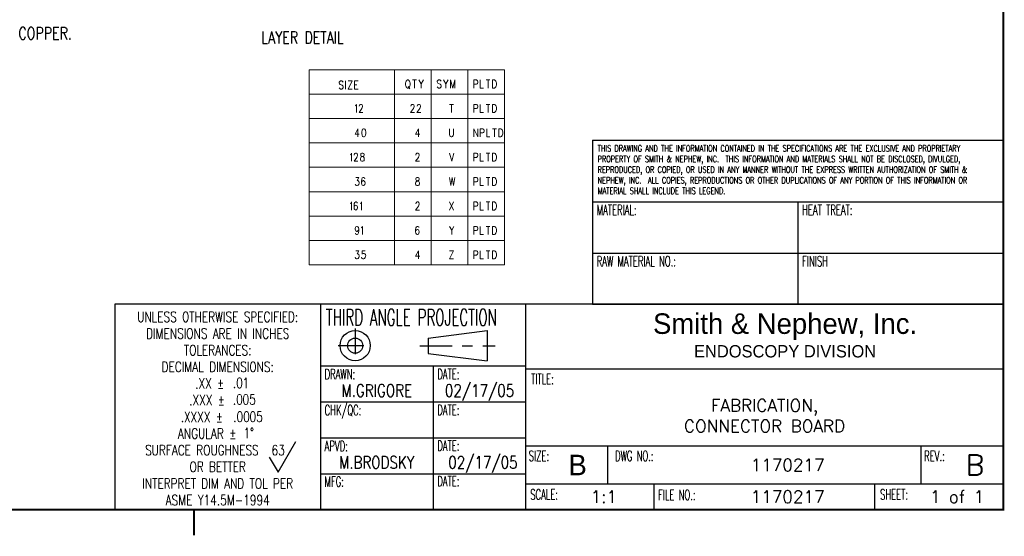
# Model space of a CAD drawing. Extents: x 243.6 to 260.6, y 195.5 to 206.5.
# Tile 2 of 3: x 250.4 to 260, y 195.6 to 200.6. Entities that reach past the tile are written whole.
import ezdxf
from ezdxf.enums import TextEntityAlignment as Align

# ---------------------------------------------------------------- set-up
doc = ezdxf.new("R2010")
doc.units = 0
doc.header["$MEASUREMENT"] = 0
doc.linetypes.add('CENTER', pattern=[2, 1.25, -0.25, 0.25, -0.25])
for name, color, linetype in [('CEN', 1, 'CENTER'), ('TEXT', 6, 'Continuous'), ('TITLE', 7, 'Continuous')]:
    doc.layers.add(name, color=color, linetype=linetype)
doc.layers.get('0').off()
doc.styles.add('ADESK2', font='romans')
doc.styles.add('LS', font='ROMANS.SHX', dxfattribs={"width": 0.75, "height": 0.062})
doc.styles.add('ROMANS', font='ROMANS.SHX', dxfattribs={"height": 0.12})
doc.styles.add('SIMPLEX', font='simplex', dxfattribs={"oblique": 12, "height": 0.125})
doc.styles.add('SIZE', font='eurr____.ttf', dxfattribs={"height": 0.15})
doc.styles.add('W0$01', font='simplex', dxfattribs={"width": 0.1, "height": 1})
doc.styles.add('W1', font='SIMPLEX', dxfattribs={"width": 0.75})

# ---------------------------------------------------------------- blocks, each defined once
blk = doc.blocks.new('bsize')
at = {"layer": 'CEN', "ltscale": 0.2}
for p, q in [((10.0689, 2.1445), (10.0689, 1.8104)), ((9.9019, 1.9774), (10.236, 1.9774))]:
    blk.add_line(p, q, dxfattribs=at)
at = {"layer": 'CEN', "ltscale": 0.25}
blk.add_line((10.6993, 1.9752), (11.4328, 1.9752), dxfattribs=at)
at = {"layer": 'TEXT'}
for p, q in [((9.3185, 0.7434), (9.4917, 1.0434)), ((9.2325, 0.8924), (9.3185, 0.7434))]:
    blk.add_line(p, q, dxfattribs=at)
at = {"layer": 'TITLE'}
for p, q in [((12.38, 3.98), (16.38, 3.98)), ((12.38, 3.98), (12.38, 2.38)), ((16.38, 3.98), (16.38, 2.38)), ((12.38, 3.38), (14.38, 3.38)), ((14.38, 3.38), (16.38, 3.38)), ((14.38, 3.38), (14.38, 2.38)), ((12.38, 2.88), (14.38, 2.88)), ((14.38, 2.88), (16.38, 2.88)), ((16.38, 2.38), (7.73, 2.38)), ((7.73, 2.38), (7.73, 0.38)), ((9.73, 2.38), (9.73, 0.38)), ((11.73, 0.38), (11.73, 2.38)), ((12.38, 2.38), (14.38, 2.38)), ((14.38, 2.38), (16.38, 2.38)), ((16.3747, 2.38), (16.3747, 0.38)), ((10.7793, 2.0505), (11.3528, 2.124)), ((11.3528, 2.124), (11.3528, 1.8299)), ((10.7793, 2.0505), (10.7793, 1.8998)), ((10.7793, 1.8998), (11.3528, 1.8299)), ((9.73, 1.78), (11.73, 1.78)), ((10.83, 0.38), (10.83, 1.78)), ((11.73, 1.75), (16.38, 1.75)), ((9.73, 1.43), (11.73, 1.43)), ((9.73, 1.08), (11.73, 1.08)), ((11.73, 1), (16.38, 1)), ((12.53, 0.63), (12.53, 1)), ((15.58, 0.63), (15.58, 1)), ((9.73, 0.73), (11.73, 0.73)), ((11.73, 0.63), (16.38, 0.63)), ((12.98, 0.38), (12.98, 0.63)), ((15.13, 0.38), (15.13, 0.63)), ((8.13, 0.38), (16.38, 0.38))]:
    blk.add_line(p, q, dxfattribs=at)
at = {"layer": 'TITLE', "const_width": 0.02}
blk.add_lwpolyline([(16.38, 10.62), (0.62, 10.62), (0.62, 0.38), (16.38, 0.38)], close=True, dxfattribs=at)
blk.add_lwpolyline([(8.5, 0.13), (8.5, 0.38)], dxfattribs=at)
at = {"layer": 'TITLE'}
for radius in [0.147, 0.0735]:
    blk.add_circle((10.0689, 1.9774), radius, dxfattribs=at)
at = {"layer": 'TEXT', "width": 0.6}
for s, height, style, p in [('MATERIAL:', 0.1, 'SIMPLEX', (12.4212, 3.2498)), ('HEAT TREAT:', 0.1, 'SIMPLEX', (14.4212, 3.2498)), ('RAW MATERIAL NO.:', 0.1, 'SIMPLEX', (12.4212, 2.7498)), ('FINISH', 0.1, 'SIMPLEX', (14.4212, 2.7498)), ('THIRD ANGLE PROJECTION', 0.159912, 'SIMPLEX', (9.7838, 2.1734)), ('DRAWN:', 0.1, 'SIMPLEX', (9.7712, 1.6498)), ('DATE:', 0.1, 'SIMPLEX', (10.8684, 1.6508)), ('TITLE:', 0.1, 'SIMPLEX', (11.7819, 1.6015)), ('CHK/QC:', 0.1, 'SIMPLEX', (9.7712, 1.2998)), ('DATE:', 0.1, 'SIMPLEX', (10.8684, 1.3008)), ('APVD:', 0.1, 'SIMPLEX', (9.7712, 0.9492)), ('DATE:', 0.1, 'SIMPLEX', (10.8684, 0.953)), ('SIZE:', 0.1, 'ADESK2', (11.7596, 0.8528)), ('DWG NO.:', 0.1, 'SIMPLEX', (12.5988, 0.853)), ('REV.:', 0.1, 'ADESK2', (15.6096, 0.8528)), ('MFG:', 0.1, 'SIMPLEX', (9.7712, 0.6034)), ('DATE:', 0.1, 'SIMPLEX', (10.8684, 0.6072)), ('SCALE:', 0.1, 'SIMPLEX', (11.7737, 0.478)), ('FILE NO.:', 0.1, 'ADESK2', (13.0186, 0.4737)), ('SHEET:', 0.1, 'SIMPLEX', (15.1799, 0.4783))]:
    blk.add_text(s, height=height, dxfattribs=dict(at, style=style)).set_placement(p)
at = {"layer": 'TEXT', "style": 'ROMANS', "width": 0.75}
for s, p in [('UNLESS OTHERWISE SPECIFIED:', (8.73, 2.2068)), ('DIMENSIONS ARE IN INCHES', (8.73, 2.0449)), ('TOLERANCES:', (8.73, 1.883)), ('DECIMAL DIMENSIONS:', (8.73, 1.7211)), ('.XX %%P   ', (8.73, 1.5592)), ('.XXX %%P    ', (8.73, 1.3973)), ('.XXXX %%P      ', (8.73, 1.2328)), ('ANGULAR %%P    ', (8.73, 1.0709)), ('SURFACE ROUGHNESS      ', (8.73, 0.909)), ('OR BETTER', (8.73, 0.7471)), ('INTERPRET DIM AND TOL PER', (8.73, 0.5846)), ('ASME Y14.5M-1994', (8.73, 0.4227))]:
    blk.add_text(s, height=0.1, dxfattribs=at).set_placement(p, align=Align.CENTER)
at = {"layer": 'TEXT', "style": 'SIZE'}
for s, height, p in [('Smith & Nephew, Inc.', 0.2, (14.255, 2.167)), ('ENDOSCOPY DIVISION', 0.12, (14.255, 1.9227)), ('B', 0.2, (12.235, 0.815))]:
    blk.add_text(s, height=height, dxfattribs=at).set_placement(p, align=Align.MIDDLE)
at = {"layer": 'TEXT', "insert": (12.43, 3.93), "char_height": 0.062, "width": 3.9, "attachment_point": 1, "style": 'LS'}
blk.add_mtext('THIS DRAWING AND THE INFORMATION CONTAINED IN THE SPECIFICATIONS ARE THE EXCLUSIVE AND PROPRIETARY PROPERTY OF SMITH & NEPHEW, INC.  THIS INFORMATION AND MATERIALS SHALL NOT BE DISCLOSED, DIVULGED, REPRODUCED, OR COPIED, OR USED IN ANY MANNER WITHOUT THE EXPRESS WRITTEN AUTHORIZATION OF SMITH & NEPHEW, INC.  ALL COPIES, REPRODUCTIONS OR OTHER DUPLICATIONS OF ANY PORTION OF THIS INFORMATION OR MATERIAL SHALL INCLUDE THIS LEGEND.', dxfattribs=at)
at = {"layer": 'TEXT', "style": 'ROMANS', "flags": 8}
for tag, p in [('REV-HISTORY_REV', (12.68, 9.995)), ('REV-HIST_ECO-NO', (13.83, 9.995)), ('REV-HIST_CHNGD-BY', (15.53, 9.995)), ('SHEETS', (15.93, 0.505))]:
    blk.add_attdef(tag, text='', height=0.12, dxfattribs=at).set_placement(p, align=Align.MIDDLE_CENTER)
for tag, p in [('REV-HIST_DESCRPT-L1', (12.505, 9.77)), ('REV-HIST_DESCRPT-L2', (12.505, 9.57))]:
    blk.add_attdef(tag, text='', height=0.12, dxfattribs=at).set_placement(p, align=Align.MIDDLE_LEFT)
at = {"layer": 'TEXT', "style": 'ROMANS'}
for tag, p in [('MATERIAL_TYPE', (12.476, 3.0081)), ('HEAT_TREAT', (14.476, 3.0081)), ('RAW_MATERIAL_No', (12.476, 2.5081)), ('FINISH', (14.476, 2.5081))]:
    blk.add_attdef(tag, p, '', height=0.12, dxfattribs=at)
at = {"layer": 'TEXT', "style": 'ROMANS', "width": 0.75}
for tag, p in [('XX', (8.8768, 1.5638)), ('XXX', (8.8768, 1.4031)), ('XXXX', (8.8808, 1.2351)), ('ANG', (8.9807, 1.0765))]:
    blk.add_attdef(tag, p, '', height=0.1, dxfattribs=at)
at = {"layer": 'TEXT', "style": 'ROMANS', "width": 0.8}
for tag, p in [('BY', (10.2794, 1.54)), ('DATE', (11.28, 1.54))]:
    blk.add_attdef(tag, text='', height=0.12, dxfattribs=at).set_placement(p, align=Align.MIDDLE_CENTER)
at = {"layer": 'TEXT', "style": 'ROMANS'}
for tag, height, p in [('TITLE', 0.12, (14.055, 1.3948)), ('DRW_NO', 0.12, (14.28, 0.815)), ('REV', 0.2, (16.105, 0.815)), ('SCALE', 0.12, (12.49, 0.505)), ('FILE_NO', 0.12, (14.28, 0.505))]:
    blk.add_attdef(tag, text='', height=height, dxfattribs=at).set_placement(p, align=Align.MIDDLE_CENTER)
at = {"layer": 'TEXT', "style": 'ROMANS', "width": 0.8, "flags": 8}
for tag, p in [('CHK/QC', (10.2794, 1.19)), ('CHK/QC_DATE', (11.28, 1.19)), ('APVD', (10.2794, 0.84)), ('APVD_DATE', (11.28, 0.84)), ('MFG', (10.2794, 0.49)), ('MFG_DATE', (11.28, 0.49))]:
    blk.add_attdef(tag, text='', height=0.12, dxfattribs=at).set_placement(p, align=Align.MIDDLE_CENTER)
at = {"layer": 'TEXT', "style": 'ROMANS', "flags": 8}
blk.add_attdef('TITLE_LINE_2', text='', height=0.12, dxfattribs=at).set_placement((14.055, 1.194), align=Align.MIDDLE)
at = {"layer": 'TEXT', "style": 'ROMANS', "width": 0.75}
blk.add_attdef('XX', text='', height=0.1, dxfattribs=at).set_placement((9.3185, 0.9091), align=Align.CENTER)

msp = doc.modelspace()

# ---------------------------------------------------------------- linework, layer by layer
at = {"layer": 'TEXT', "lineweight": 0}
for p, q in [((253.55851, 200.0395), (253.55851, 199.96108)), ((253.62126, 200.0395), (253.58329, 199.96108)), ((253.58329, 200.0395), (253.62126, 200.0395)), ((253.6452, 200.0395), (253.6452, 199.96108)), ((253.6452, 200.0395), (253.6807, 200.0395)), ((254.21102, 200.04953), (254.24899, 200.04953)), ((254.23001, 200.04953), (254.23001, 199.9711)), ((254.31586, 200.04953), (254.29439, 200.01238)), ((254.5569, 200.04953), (254.53461, 200.01238)), ((254.58085, 200.04953), (254.58085, 199.9711)), ((254.58085, 200.04953), (254.60232, 199.9711)), ((254.62377, 200.04953), (254.60232, 199.9711)), ((254.62377, 200.04953), (254.62377, 199.9711)), ((254.80786, 200.04953), (254.80786, 199.9711)), ((254.92673, 200.04953), (254.9647, 200.04953)), ((254.94572, 200.04953), (254.94572, 199.9711)), ((254.98865, 200.04953), (254.98865, 199.9711)), ((253.58329, 199.96108), (253.62126, 199.96108)), ((253.6452, 200.00235), (253.66666, 200.00235)), ((253.6452, 199.96108), (253.6807, 199.96108)), ((254.16728, 199.98596), (254.18378, 199.96368)), ((253.65134, 199.79693), (253.65712, 199.80023)), ((254.57011, 199.81179), (254.6081, 199.81179)), ((254.5891, 199.81179), (254.5891, 199.73336)), ((254.80786, 199.81179), (254.80786, 199.73336)), ((254.92673, 199.81179), (254.9647, 199.81179)), ((254.94572, 199.81179), (254.94572, 199.73336)), ((254.98865, 199.81179), (254.98865, 199.73336)), ((253.67857, 199.57404), (253.67857, 199.49562)), ((254.26716, 199.57404), (254.26716, 199.49562)), ((254.80786, 199.57404), (254.80786, 199.49562)), ((254.80786, 199.57404), (254.84584, 199.49562)), ((254.84584, 199.57404), (254.84584, 199.49562)), ((254.86977, 199.57404), (254.86977, 199.49562)), ((254.98865, 199.57404), (255.02662, 199.57404)), ((255.00763, 199.57404), (255.00763, 199.49562)), ((255.05138, 199.57404), (255.05138, 199.49562)), ((254.57011, 199.3363), (254.59158, 199.25787)), ((254.61304, 199.3363), (254.59158, 199.25787)), ((254.80786, 199.3363), (254.80786, 199.25787)), ((254.92673, 199.3363), (254.9647, 199.3363)), ((254.94572, 199.3363), (254.94572, 199.25787)), ((254.98865, 199.3363), (254.98865, 199.25787)), ((254.57011, 199.09855), (254.58332, 199.02013)), ((254.59736, 199.09855), (254.58332, 199.02013)), ((254.59736, 199.09855), (254.61057, 199.02013)), ((254.62377, 199.09855), (254.61057, 199.02013)), ((254.80786, 199.09855), (254.80786, 199.02013)), ((254.92673, 199.09855), (254.9647, 199.09855)), ((254.94572, 199.09855), (254.94572, 199.02013)), ((254.98865, 199.09855), (254.98865, 199.02013)), ((254.57011, 198.86081), (254.6081, 198.78238)), ((254.6081, 198.86081), (254.57011, 198.78238)), ((254.80786, 198.86081), (254.80786, 198.78238)), ((254.92673, 198.86081), (254.9647, 198.86081)), ((254.94572, 198.86081), (254.94572, 198.78238)), ((254.98865, 198.86081), (254.98865, 198.78238)), ((254.61304, 198.62306), (254.59158, 198.58592)), ((254.80786, 198.62306), (254.80786, 198.54464)), ((254.92673, 198.62306), (254.9647, 198.62306)), ((254.94572, 198.62306), (254.94572, 198.54464)), ((254.98865, 198.62306), (254.98865, 198.54464)), ((254.26716, 198.38532), (254.26716, 198.3069)), ((254.6081, 198.38532), (254.57011, 198.3069)), ((254.57011, 198.38532), (254.6081, 198.38532)), ((254.80786, 198.38532), (254.80786, 198.3069)), ((254.92673, 198.38532), (254.9647, 198.38532)), ((254.94572, 198.38532), (254.94572, 198.3069)), ((254.98865, 198.38532), (254.98865, 198.3069)), ((254.57011, 198.3069), (254.6081, 198.3069))]:
    msp.add_line(p, q, dxfattribs=at)
for points in [[(253.53458, 200.02795), (253.5288, 200.03538), (253.52054, 200.0395), (253.5098, 200.0395), (253.50237, 200.03538), (253.4966, 200.02795), (253.4966, 200.02052), (253.49908, 200.01309)], [(253.49908, 200.01309), (253.50237, 200.00978), (253.50733, 200.00566), (253.52385, 199.99823), (253.5288, 199.99493), (253.5321, 199.9908), (253.53458, 199.98337), (253.53458, 199.97264), (253.5288, 199.96521), (253.52054, 199.96108), (253.5098, 199.96108), (253.50237, 199.96521), (253.4966, 199.97264)], [(254.15985, 200.04953), (254.15407, 200.0454), (254.14829, 200.03797), (254.14581, 200.03054), (254.14333, 200.01981), (254.14333, 200.00082), (254.14581, 199.99009), (254.14829, 199.98266), (254.15407, 199.97523), (254.15985, 199.9711), (254.17057, 199.9711), (254.17553, 199.97523), (254.1813, 199.98266), (254.18378, 199.99009), (254.18626, 200.00082), (254.18626, 200.01981), (254.18378, 200.03054), (254.1813, 200.03797), (254.17553, 200.0454), (254.17057, 200.04953), (254.15985, 200.04953)], [(254.27294, 200.04953), (254.29439, 200.01238), (254.29439, 199.9711)], [(254.48921, 200.03797), (254.48344, 200.0454), (254.47519, 200.04953), (254.46445, 200.04953), (254.45702, 200.0454), (254.45124, 200.03797), (254.45124, 200.03054), (254.45372, 200.02311), (254.45702, 200.01981), (254.46198, 200.01568), (254.47849, 200.00825), (254.48344, 200.00495), (254.48674, 200.00082), (254.48921, 199.99339), (254.48921, 199.98266), (254.48344, 199.97523), (254.47519, 199.9711), (254.46445, 199.9711), (254.45702, 199.97523), (254.45124, 199.98266)], [(254.51316, 200.04953), (254.53461, 200.01238), (254.53461, 199.9711)], [(254.80786, 200.04953), (254.8318, 200.04953), (254.84005, 200.0454), (254.84336, 200.0421), (254.84584, 200.03467), (254.84584, 200.02311), (254.84336, 200.01568), (254.84005, 200.01238), (254.8318, 200.00825), (254.80786, 200.00825)], [(254.86977, 200.04953), (254.86977, 199.9711), (254.90279, 199.9711)], [(254.98865, 200.04953), (255.00763, 200.04953), (255.01589, 200.0454), (255.02166, 200.03797), (255.02414, 200.03054), (255.02662, 200.01981), (255.02662, 200.00082), (255.02414, 199.99009), (255.02166, 199.98266), (255.01589, 199.97523), (255.00763, 199.9711), (254.98865, 199.9711)], [(253.65712, 199.80023), (253.66537, 199.81179), (253.66537, 199.73336)], [(253.69178, 199.7928), (253.69178, 199.79693), (253.69509, 199.80436), (253.69756, 199.80766), (253.70252, 199.81179), (253.71407, 199.81179), (253.71903, 199.80766), (253.7215, 199.80436), (253.72481, 199.79693), (253.72481, 199.7895), (253.7215, 199.78207), (253.71654, 199.77051), (253.68931, 199.73336), (253.72728, 199.73336)], [(254.19451, 199.7928), (254.19451, 199.79693), (254.19698, 199.80436), (254.20029, 199.80766), (254.20525, 199.81179), (254.21598, 199.81179), (254.22176, 199.80766), (254.22423, 199.80436), (254.2267, 199.79693), (254.2267, 199.7895), (254.22423, 199.78207), (254.21927, 199.77051), (254.19204, 199.73336), (254.23001, 199.73336)], [(254.28367, 199.80766), (254.28614, 199.80436), (254.28945, 199.79693), (254.28945, 199.7895), (254.28614, 199.78207), (254.28119, 199.77051), (254.25395, 199.73336), (254.29192, 199.73336)], [(254.25642, 199.7928), (254.25642, 199.79693), (254.25973, 199.80436), (254.2622, 199.80766), (254.26716, 199.81179), (254.27871, 199.81179), (254.28367, 199.80766)], [(254.80786, 199.81179), (254.8318, 199.81179), (254.84005, 199.80766), (254.84336, 199.80436), (254.84584, 199.79693), (254.84584, 199.78537), (254.84336, 199.77794), (254.84005, 199.77464), (254.8318, 199.77051), (254.80786, 199.77051)], [(254.86977, 199.81179), (254.86977, 199.73336), (254.90279, 199.73336)], [(254.98865, 199.81179), (255.00763, 199.81179), (255.01589, 199.80766), (255.02166, 199.80023), (255.02414, 199.7928), (255.02662, 199.78207), (255.02662, 199.76308), (255.02414, 199.75235), (255.02166, 199.74492), (255.01589, 199.73749), (255.00763, 199.73336), (254.98865, 199.73336)], [(253.67857, 199.57404), (253.65134, 199.52204), (253.69178, 199.52204)], [(253.73224, 199.57404), (253.72481, 199.56991), (253.71903, 199.55918), (253.71654, 199.54019), (253.71654, 199.52947), (253.71903, 199.51047), (253.72481, 199.49975), (253.73224, 199.49562), (253.73801, 199.49562), (253.74626, 199.49975), (253.75122, 199.51047), (253.75453, 199.52947), (253.75453, 199.54019), (253.75122, 199.55918), (253.74626, 199.56991), (253.73801, 199.57404), (253.73224, 199.57404)], [(254.26716, 199.57404), (254.24074, 199.52204), (254.28119, 199.52204)], [(254.57011, 199.57404), (254.57011, 199.5179), (254.5726, 199.50718), (254.57837, 199.49975), (254.58662, 199.49562), (254.59158, 199.49562), (254.59983, 199.49975), (254.60561, 199.50718), (254.6081, 199.5179), (254.6081, 199.57404)], [(254.86977, 199.57404), (254.89453, 199.57404), (254.90279, 199.56991), (254.90527, 199.56661), (254.90775, 199.55918), (254.90775, 199.54762), (254.90527, 199.54019), (254.90279, 199.5369), (254.89453, 199.53276), (254.86977, 199.53276)], [(254.93251, 199.57404), (254.93251, 199.49562), (254.9647, 199.49562)], [(255.05138, 199.57404), (255.06954, 199.57404), (255.0778, 199.56991), (255.08358, 199.56248), (255.08606, 199.55505), (255.08853, 199.54433), (255.08853, 199.52533), (255.08606, 199.51461), (255.08358, 199.50718), (255.0778, 199.49975), (255.06954, 199.49562), (255.05138, 199.49562)], [(253.60264, 199.32144), (253.60841, 199.32474), (253.61666, 199.3363), (253.61666, 199.25787)], [(253.64638, 199.32887), (253.64885, 199.33217), (253.65463, 199.3363), (253.66537, 199.3363), (253.67032, 199.33217), (253.6728, 199.32887), (253.6761, 199.32144), (253.6761, 199.31401), (253.6728, 199.30658), (253.66784, 199.29502), (253.6406, 199.25787), (253.67857, 199.25787)], [(253.71654, 199.3363), (253.70829, 199.33217), (253.70582, 199.32474), (253.70582, 199.31731), (253.70829, 199.30988), (253.71407, 199.30658), (253.72481, 199.30245), (253.73224, 199.29915), (253.73801, 199.29172), (253.74049, 199.28429), (253.74049, 199.27273), (253.73801, 199.2653), (253.73554, 199.262), (253.72728, 199.25787), (253.71654, 199.25787), (253.70829, 199.262), (253.70582, 199.2653), (253.70252, 199.27273), (253.70252, 199.28429), (253.70582, 199.29172), (253.71077, 199.29915), (253.71903, 199.30245), (253.72975, 199.30658), (253.73554, 199.30988), (253.73801, 199.31731), (253.73801, 199.32474), (253.73554, 199.33217), (253.72728, 199.3363), (253.71654, 199.3363)], [(254.24322, 199.31731), (254.24322, 199.32144), (254.24569, 199.32887), (254.24899, 199.33217), (254.25395, 199.3363), (254.26469, 199.3363), (254.27047, 199.33217), (254.27294, 199.32887), (254.27541, 199.32144), (254.27541, 199.31401), (254.27294, 199.30658), (254.26716, 199.29502), (254.24074, 199.25787), (254.27871, 199.25787)], [(254.80786, 199.3363), (254.8318, 199.3363), (254.84005, 199.33217), (254.84336, 199.32887), (254.84584, 199.32144), (254.84584, 199.30988), (254.84336, 199.30245), (254.84005, 199.29915), (254.8318, 199.29502), (254.80786, 199.29502)], [(254.86977, 199.3363), (254.86977, 199.25787), (254.90279, 199.25787)], [(254.98865, 199.3363), (255.00763, 199.3363), (255.01589, 199.33217), (255.02166, 199.32474), (255.02414, 199.31731), (255.02662, 199.30658), (255.02662, 199.28759), (255.02414, 199.27686), (255.02166, 199.26943), (255.01589, 199.262), (255.00763, 199.25787), (254.98865, 199.25787)], [(253.64308, 199.31731), (253.64308, 199.32144), (253.64638, 199.32887)], [(253.65712, 199.09855), (253.68684, 199.09855), (253.67032, 199.06884), (253.67857, 199.06884), (253.68435, 199.06471), (253.68684, 199.06141), (253.68931, 199.04985), (253.68931, 199.04242), (253.68684, 199.03169), (253.68105, 199.02426), (253.6728, 199.02013), (253.66537, 199.02013), (253.65712, 199.02426), (253.65463, 199.02756), (253.65134, 199.03499)], [(253.74626, 199.087), (253.74379, 199.09443), (253.73554, 199.09855), (253.72975, 199.09855), (253.7215, 199.09443), (253.71654, 199.08369), (253.71407, 199.06471)], [(253.71407, 199.06471), (253.71407, 199.04655), (253.71654, 199.03169), (253.7215, 199.02426), (253.72975, 199.02013), (253.73224, 199.02013), (253.74049, 199.02426), (253.74626, 199.03169), (253.74875, 199.04242), (253.74875, 199.04655), (253.74626, 199.05728), (253.74049, 199.06471), (253.73224, 199.06884), (253.72975, 199.06884), (253.7215, 199.06471), (253.71654, 199.05728), (253.71407, 199.04655)], [(254.25395, 199.09855), (254.24569, 199.09443), (254.24322, 199.087), (254.24322, 199.07957), (254.24569, 199.07214), (254.25148, 199.06884), (254.2622, 199.06471), (254.27047, 199.06141), (254.27541, 199.05398), (254.27871, 199.04655), (254.27871, 199.03499), (254.27541, 199.02756), (254.27294, 199.02426), (254.26469, 199.02013), (254.25395, 199.02013), (254.24569, 199.02426), (254.24322, 199.02756), (254.24074, 199.03499), (254.24074, 199.04655), (254.24322, 199.05398), (254.24899, 199.06141), (254.25642, 199.06471), (254.26716, 199.06884), (254.27294, 199.07214), (254.27541, 199.07957), (254.27541, 199.087), (254.27294, 199.09443), (254.26469, 199.09855), (254.25395, 199.09855)], [(254.80786, 199.09855), (254.8318, 199.09855), (254.84005, 199.09443), (254.84336, 199.09112), (254.84584, 199.08369), (254.84584, 199.07214), (254.84336, 199.06471), (254.84005, 199.06141), (254.8318, 199.05728), (254.80786, 199.05728)], [(254.86977, 199.09855), (254.86977, 199.02013), (254.90279, 199.02013)], [(254.98865, 199.09855), (255.00763, 199.09855), (255.01589, 199.09443), (255.02166, 199.087), (255.02414, 199.07957), (255.02662, 199.06884), (255.02662, 199.04985), (255.02414, 199.03912), (255.02166, 199.03169), (255.01589, 199.02426), (255.00763, 199.02013), (254.98865, 199.02013)], [(253.60264, 198.84595), (253.60841, 198.84925), (253.61666, 198.86081), (253.61666, 198.78238)], [(253.6728, 198.84925), (253.67032, 198.85668), (253.66206, 198.86081), (253.65712, 198.86081), (253.64885, 198.85668), (253.64308, 198.84595), (253.6406, 198.82696), (253.6406, 198.8088), (253.64308, 198.79395), (253.64885, 198.78652), (253.65712, 198.78238), (253.65959, 198.78238), (253.66784, 198.78652), (253.6728, 198.79395), (253.6761, 198.80467), (253.6761, 198.8088), (253.6728, 198.81953), (253.66784, 198.82696), (253.65959, 198.83109), (253.65712, 198.83109), (253.64885, 198.82696), (253.64308, 198.81953), (253.6406, 198.8088)], [(253.70005, 198.84595), (253.70582, 198.84925), (253.71407, 198.86081), (253.71407, 198.78238)], [(254.24322, 198.84182), (254.24322, 198.84595), (254.24569, 198.85338), (254.24899, 198.85668), (254.25395, 198.86081), (254.26469, 198.86081), (254.27047, 198.85668), (254.27294, 198.85338), (254.27541, 198.84595), (254.27541, 198.83852)], [(254.80786, 198.86081), (254.8318, 198.86081), (254.84005, 198.85668), (254.84336, 198.85338), (254.84584, 198.84595), (254.84584, 198.83439), (254.84336, 198.82696), (254.84005, 198.82366), (254.8318, 198.81953), (254.80786, 198.81953)], [(254.86977, 198.86081), (254.86977, 198.78238), (254.90279, 198.78238)], [(254.98865, 198.86081), (255.00763, 198.86081), (255.01589, 198.85668), (255.02166, 198.84925), (255.02414, 198.84182), (255.02662, 198.83109), (255.02662, 198.8121), (255.02414, 198.80138), (255.02166, 198.79395), (255.01589, 198.78652), (255.00763, 198.78238), (254.98865, 198.78238)], [(254.27541, 198.83852), (254.27294, 198.83109), (254.26716, 198.81953), (254.24074, 198.78238), (254.27871, 198.78238)], [(253.68684, 198.59665), (253.68435, 198.58592), (253.67857, 198.57849), (253.67032, 198.57436), (253.66784, 198.57436), (253.65959, 198.57849), (253.65463, 198.58592), (253.65134, 198.59665), (253.65134, 198.60078), (253.65463, 198.61151), (253.65959, 198.61894), (253.66784, 198.62306), (253.67032, 198.62306), (253.67857, 198.61894), (253.68435, 198.61151), (253.68684, 198.59665), (253.68684, 198.57849), (253.68435, 198.5595), (253.67857, 198.54877), (253.67032, 198.54464), (253.66537, 198.54464), (253.65712, 198.54877), (253.65463, 198.5562)], [(253.71077, 198.60821), (253.71654, 198.61151), (253.72481, 198.62306), (253.72481, 198.54464)], [(254.27294, 198.61151), (254.27047, 198.61894), (254.2622, 198.62306), (254.25642, 198.62306), (254.24899, 198.61894), (254.24322, 198.60821), (254.24074, 198.58922), (254.24074, 198.57106), (254.24322, 198.5562), (254.24899, 198.54877), (254.25642, 198.54464), (254.25973, 198.54464), (254.26716, 198.54877), (254.27294, 198.5562), (254.27541, 198.56693), (254.27541, 198.57106), (254.27294, 198.58179), (254.26716, 198.58922), (254.25973, 198.59335), (254.25642, 198.59335), (254.24899, 198.58922), (254.24322, 198.58179), (254.24074, 198.57106)], [(254.57011, 198.62306), (254.59158, 198.58592), (254.59158, 198.54464)], [(254.80786, 198.62306), (254.8318, 198.62306), (254.84005, 198.61894), (254.84336, 198.61564), (254.84584, 198.60821), (254.84584, 198.59665), (254.84336, 198.58922)], [(254.84336, 198.58922), (254.84005, 198.58592), (254.8318, 198.58179), (254.80786, 198.58179)], [(254.86977, 198.62306), (254.86977, 198.54464), (254.90279, 198.54464)], [(254.98865, 198.62306), (255.00763, 198.62306), (255.01589, 198.61894), (255.02166, 198.61151), (255.02414, 198.60408), (255.02662, 198.59335), (255.02662, 198.57436), (255.02414, 198.56363), (255.02166, 198.5562), (255.01589, 198.54877), (255.00763, 198.54464), (254.98865, 198.54464)], [(253.65712, 198.38532), (253.68684, 198.38532), (253.67032, 198.3556), (253.67857, 198.3556), (253.68435, 198.35148), (253.68684, 198.34817), (253.68931, 198.33662), (253.68931, 198.32919), (253.68684, 198.31846), (253.68105, 198.31103), (253.6728, 198.3069), (253.66537, 198.3069), (253.65712, 198.31103), (253.65463, 198.31433), (253.65134, 198.32176)], [(253.74875, 198.38532), (253.7215, 198.38532), (253.71903, 198.35148), (253.7215, 198.3556), (253.72975, 198.35891), (253.73801, 198.35891), (253.74626, 198.3556), (253.75122, 198.34817), (253.75453, 198.33662), (253.75122, 198.32919), (253.74875, 198.31846), (253.74379, 198.31103), (253.73554, 198.3069), (253.72728, 198.3069), (253.71903, 198.31103), (253.71654, 198.31433), (253.71407, 198.32176)], [(254.26716, 198.38532), (254.24074, 198.33332), (254.28119, 198.33332)], [(254.80786, 198.38532), (254.8318, 198.38532), (254.84005, 198.3812), (254.84336, 198.37789), (254.84584, 198.37046), (254.84584, 198.35891), (254.84336, 198.35148), (254.84005, 198.34817), (254.8318, 198.34405), (254.80786, 198.34405)], [(254.86977, 198.38532), (254.86977, 198.3069), (254.90279, 198.3069)], [(254.98865, 198.38532), (255.00763, 198.38532), (255.01589, 198.3812), (255.02166, 198.37377), (255.02414, 198.36634), (255.02662, 198.3556), (255.02662, 198.33662), (255.02414, 198.32589), (255.02166, 198.31846), (255.01589, 198.31103), (255.00763, 198.3069), (254.98865, 198.3069)]]:
    msp.add_lwpolyline(points, dxfattribs=at)
at = {"layer": 'TITLE', "lineweight": 0}
for p, q in [((253.20309, 200.14942), (255.10504, 200.14942)), ((253.20309, 200.14942), (253.20309, 198.24746)), ((254.03519, 200.14942), (254.03519, 198.24746)), ((254.3918, 200.14942), (254.3918, 198.24746)), ((254.74842, 200.14942), (254.74842, 198.24746)), ((255.10504, 200.14942), (255.10504, 198.24746)), ((253.20309, 199.91167), (255.10504, 199.91167)), ((253.20309, 199.67393), (255.10504, 199.67393)), ((253.20309, 199.43618), (255.10504, 199.43618)), ((253.20309, 199.19844), (255.10504, 199.19844)), ((253.20309, 198.96069), (255.10504, 198.96069)), ((253.20309, 198.72295), (255.10504, 198.72295)), ((253.20309, 198.4852), (255.10504, 198.4852)), ((253.20309, 198.24746), (255.10504, 198.24746))]:
    msp.add_line(p, q, dxfattribs=at)

# ---------------------------------------------------------------- block references
at = {"linetype": 'Continuous', "lineweight": 0}
ref = msp.add_blockref('bsize', (243.58308, 195.48371), dxfattribs=at)
ref.add_attrib('TITLE', 'FABRICATION,', dxfattribs={"layer": 'TEXT', "height": 0.12, "style": 'ROMANS'}).set_placement((257.63808, 196.87852), align=Align.MIDDLE_CENTER)
ref.add_attrib('TITLE_LINE_2', 'CONNECTOR BOARD', dxfattribs={"layer": 'TEXT', "height": 0.12, "style": 'ROMANS', "flags": 8}).set_placement((257.63808, 196.67767), align=Align.MIDDLE)
ref.add_attrib('DRW_NO', '1170217', dxfattribs={"layer": 'TEXT', "height": 0.12, "style": 'ROMANS'}).set_placement((257.86308, 196.29871), align=Align.MIDDLE_CENTER)
ref.add_attrib('FILE_NO', '1170217', dxfattribs={"layer": 'TEXT', "height": 0.12, "style": 'ROMANS'}).set_placement((257.86308, 195.98871), align=Align.MIDDLE_CENTER)
ref.add_attrib('REV', 'B', dxfattribs={"layer": 'TEXT', "height": 0.2, "style": 'ROMANS'}).set_placement((259.68808, 196.29871), align=Align.MIDDLE_CENTER)
ref.add_attrib('SCALE', '1:1', dxfattribs={"layer": 'TEXT', "height": 0.12, "style": 'ROMANS'}).set_placement((256.07308, 195.98871), align=Align.MIDDLE_CENTER)
ref.add_attrib('SHEETS', '1 of 1', dxfattribs={"layer": 'TEXT', "height": 0.12, "style": 'ROMANS', "flags": 8}).set_placement((259.51308, 195.98871), align=Align.MIDDLE_CENTER)
ref.add_attrib('BY', 'M.GRIGORE', dxfattribs={"layer": 'TEXT', "height": 0.12, "style": 'ROMANS', "width": 0.8}).set_placement((253.86245, 197.02371), align=Align.MIDDLE_CENTER)
ref.add_attrib('DATE', '02/17/05', dxfattribs={"layer": 'TEXT', "height": 0.12, "style": 'ROMANS', "width": 0.8}).set_placement((254.86308, 197.02371), align=Align.MIDDLE_CENTER)
ref.add_attrib('APVD', 'M.BRODSKY', dxfattribs={"layer": 'TEXT', "height": 0.12, "style": 'ROMANS', "width": 0.8, "flags": 8}).set_placement((253.86245, 196.32371), align=Align.MIDDLE_CENTER)
ref.add_attrib('APVD_DATE', ' 02/17/05', dxfattribs={"layer": 'TEXT', "height": 0.12, "style": 'ROMANS', "width": 0.8, "flags": 8}).set_placement((254.86308, 196.32371), align=Align.MIDDLE_CENTER)
ref.add_attrib('XX', '.01', (252.4599, 197.04752), dxfattribs={"layer": 'TEXT', "height": 0.1, "style": 'ROMANS', "width": 0.75})
ref.add_attrib('XXX', '.005', (252.4599, 196.88679), dxfattribs={"layer": 'TEXT', "height": 0.1, "style": 'ROMANS', "width": 0.75})
ref.add_attrib('XXXX', '.0005', (252.46388, 196.71881), dxfattribs={"layer": 'TEXT', "height": 0.1, "style": 'ROMANS', "width": 0.75})
ref.add_attrib('ANG', '1%%D', (252.56383, 196.56019), dxfattribs={"layer": 'TEXT', "height": 0.1, "style": 'ROMANS', "width": 0.75})
ref.add_attrib('XX', '63', dxfattribs={"layer": 'TEXT', "height": 0.1, "style": 'ROMANS', "width": 0.75}).set_placement((252.90157, 196.39278), align=Align.CENTER)

# ---------------------------------------------------------------- texts
at = {"layer": 'TEXT', "linetype": 'Continuous', "style": 'W0$01', "width": 0.75}
msp.add_text('EXTERNAL LAYERS TO BE 2 OZ. FINISHED COPPER.', height=0.12, dxfattribs=at).set_placement((247.80755, 200.44454))
at = {"layer": 'TEXT', "color": 6, "style": 'W1', "width": 0.75}
msp.add_text('LAYER DETAIL', height=0.12, dxfattribs=at).set_placement((252.73733, 200.403))

doc.saveas('drawing.dxf')
